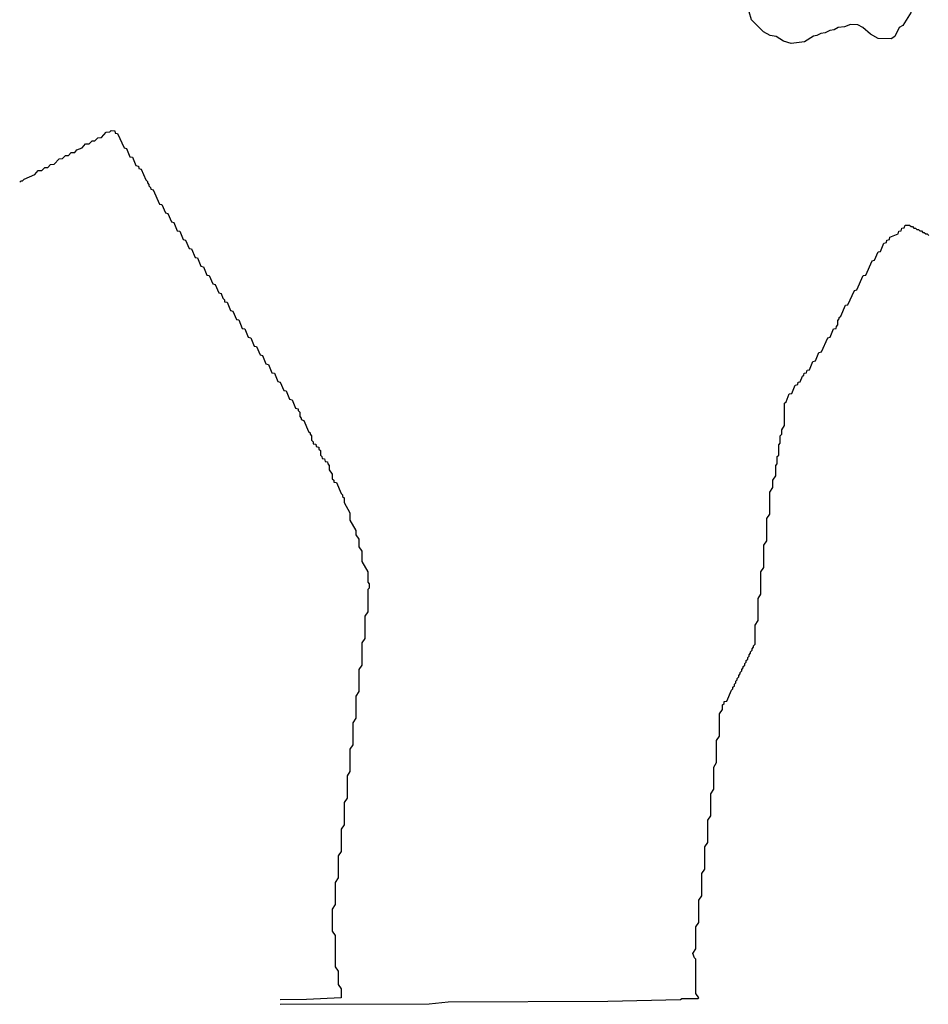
# Model space of a CAD drawing. Extents: x 2668140 to 2765664, y 823621 to 955240.
# Tile 9 of 256: x 2674926 to 2681072, y 859981 to 866639. Entities that reach past the tile are written whole.
import ezdxf

# ---------------------------------------------------------------- set-up
doc = ezdxf.new("R2010")
doc.units = 0

msp = doc.modelspace()

# ---------------------------------------------------------------- linework, layer by layer
at = {"layer": '0CON02XD'}
for points in [[(2680955, 866688.8), (2680900, 866600), (2680874.2, 866585), (2680845.9, 866524.1), (2680820.8, 866509.2), (2680732.5, 866512.5), (2680680.6, 866540.6), (2680628.8, 866585), (2680595, 866603.3), (2680545, 866606.9), (2680505, 866590), (2680462.5, 866585), (2680435, 866570), (2680405, 866565.8), (2680375, 866550), (2680345, 866545.7), (2680318.8, 866531.2), (2680295, 866527.1), (2680235, 866490), (2680145, 866478.8), (2680092.7, 866492.7), (2680042.5, 866525), (2680002.7, 866532.7), (2679957.1, 866557.1), (2679876.7, 866636.7), (2679860.8, 866690.8)], [(2674925.6, 865540.4), (2674935, 865550), (2674945, 865550), (2674955, 865560), (2675028.3, 865591.7), (2675051.7, 865618.3), (2675075, 865620), (2675095, 865640), (2675115, 865640), (2675135, 865660), (2675158.3, 865661.7), (2675191.7, 865698.3), (2675215, 865700), (2675235, 865720), (2675255, 865720), (2675275, 865740), (2675298.3, 865741.7), (2675311.7, 865758.3), (2675348.3, 865771.7), (2675371.7, 865798.3), (2675395, 865800), (2675415, 865820), (2675435, 865820), (2675455, 865840), (2675478.3, 865841.7), (2675511.7, 865878.3), (2675535, 865880), (2675545, 865890), (2675568.3, 865888.3), (2675571.7, 865871.7), (2675588.3, 865868.3), (2675631.7, 865771.7), (2675648.3, 865768.3), (2675671.7, 865711.7), (2675688.3, 865708.3), (2675711.7, 865651.7), (2675728.3, 865648.3), (2675731.7, 865631.7), (2675748.3, 865628.3), (2675780, 865555), (2675790, 865545), (2675790, 865535), (2675800, 865525), (2675800, 865515), (2675810, 865505), (2675811.7, 865491.7), (2675828.3, 865488.3), (2675871.7, 865391.7), (2675888.3, 865388.3), (2675911.7, 865331.7), (2675928.3, 865328.3), (2675951.7, 865271.7), (2675968.3, 865268.3), (2675991.7, 865211.7), (2676008.3, 865208.3), (2676031.7, 865151.7), (2676048.3, 865148.3), (2676071.7, 865091.7), (2676088.3, 865088.3), (2676111.7, 865031.7), (2676128.3, 865028.3), (2676151.7, 864971.7), (2676168.3, 864968.3), (2676191.7, 864911.7), (2676208.3, 864908.3), (2676231.7, 864851.7), (2676248.3, 864848.3), (2676271.7, 864791.7), (2676288.3, 864788.3), (2676300, 864755), (2676310, 864745), (2676311.7, 864731.7), (2676328.3, 864728.3), (2676351.7, 864671.7), (2676368.3, 864668.3), (2676391.7, 864611.7), (2676408.3, 864608.3), (2676431.7, 864551.7), (2676448.3, 864548.3), (2676471.7, 864491.7), (2676488.3, 864488.3), (2676511.7, 864431.7), (2676528.3, 864428.3), (2676551.7, 864371.7), (2676568.3, 864368.3), (2676591.7, 864311.7), (2676608.3, 864308.3), (2676631.7, 864251.7), (2676648.3, 864248.3), (2676671.7, 864191.7), (2676688.3, 864188.3), (2676711.7, 864131.7), (2676728.3, 864128.3), (2676751.7, 864071.7), (2676768.3, 864068.3), (2676791.7, 864011.7), (2676808.3, 864008.3), (2676810, 863995), (2676820, 863985), (2676820, 863955), (2676830, 863945), (2676830, 863935), (2676848.3, 863928.3), (2676880, 863855), (2676890, 863845), (2676890, 863835), (2676900, 863825), (2676900, 863795), (2676910, 863785), (2676911.7, 863771.7), (2676928.3, 863768.3), (2676931.7, 863751.7), (2676948.3, 863748.3), (2676950, 863735), (2676960, 863725), (2676960, 863695), (2676970, 863685), (2676971.7, 863671.7), (2676988.3, 863668.3), (2676991.7, 863651.7), (2677008.3, 863648.3), (2677010, 863635), (2677020, 863625), (2677020, 863595), (2677040, 863565), (2677040, 863535), (2677050, 863525), (2677051.7, 863511.7), (2677068.3, 863508.3), (2677100, 863435), (2677110, 863425), (2677110, 863415), (2677120, 863405), (2677120, 863375), (2677160, 863305), (2677160, 863255), (2677200, 863185), (2677200, 863155), (2677220, 863125), (2677220, 863075), (2677240, 863045), (2677240, 862975), (2677280, 862905), (2677280, 862835), (2677290, 862825), (2677290, 862795), (2677280, 862785), (2677280, 862635), (2677260, 862605), (2677260, 862455), (2677240, 862425), (2677240, 862275), (2677220, 862245), (2677220, 862095), (2677200, 862065), (2677200, 861915), (2677180, 861885), (2677180, 861735), (2677160, 861705), (2677160, 861555), (2677140, 861525), (2677140, 861375), (2677120, 861345), (2677120, 861195), (2677100, 861165), (2677100, 861015), (2677080, 860985), (2677080, 860835), (2677060, 860805), (2677060, 860655), (2677040, 860625), (2677040, 860475), (2677060, 860445), (2677060, 860235), (2677080, 860205), (2677080, 860115), (2677100, 860085), (2677100, 860025), (2676865, 860014), (2676687.2, 860011.7)], [(2676687.2, 859980.8), (2677695, 859983.8), (2677825, 859996.9), (2678905, 860002), (2679395, 860013.3), (2679405, 860020), (2679515, 860020), (2679520, 860025), (2679500, 860055), (2679500, 860285), (2679490, 860295), (2679480, 860325), (2679500, 860355), (2679500, 860505), (2679520, 860535), (2679520, 860685), (2679540, 860715), (2679540, 860865), (2679560, 860895), (2679560, 861045), (2679580, 861075), (2679580, 861225), (2679600, 861255), (2679600, 861405), (2679620, 861435), (2679620, 861585), (2679640, 861615), (2679640, 861765), (2679660, 861795), (2679660, 861945), (2679680, 861975), (2679680, 862005), (2679690, 862015), (2679691.7, 862028.3), (2679708.3, 862031.7), (2679740, 862105), (2679750, 862115), (2679750, 862125), (2679760, 862135), (2679760, 862145), (2679770, 862155), (2679770, 862165), (2679780, 862175), (2679780, 862185), (2679790, 862195), (2679790, 862205), (2679800, 862215), (2679800, 862225), (2679810, 862235), (2679810, 862245), (2679820, 862255), (2679820, 862265), (2679830, 862275), (2679830, 862285), (2679840, 862295), (2679840, 862305), (2679850, 862315), (2679850, 862325), (2679860, 862335), (2679860, 862345), (2679870, 862355), (2679870, 862365), (2679880, 862375), (2679880, 862385), (2679890, 862395), (2679890, 862405), (2679900, 862415), (2679900, 862545), (2679920, 862575), (2679920, 862725), (2679940, 862755), (2679940, 862905), (2679960, 862935), (2679960, 863085), (2679980, 863115), (2679980, 863265), (2680000, 863295), (2680000, 863445), (2680020, 863475), (2680020, 863525), (2680040, 863555), (2680040, 863625), (2680050, 863635), (2680050, 863685), (2680060, 863695), (2680060, 863765), (2680070, 863775), (2680070, 863825), (2680080, 863835), (2680080, 863865), (2680100, 863895), (2680100, 864045), (2680110, 864055), (2680131.7, 864108.3), (2680148.3, 864111.7), (2680171.7, 864168.3), (2680188.3, 864171.7), (2680191.7, 864188.3), (2680205, 864190), (2680221.7, 864228.3), (2680230, 864235), (2680231.7, 864248.3), (2680248.3, 864251.7), (2680251.7, 864268.3), (2680268.3, 864271.7), (2680291.7, 864328.3), (2680308.3, 864331.7), (2680331.7, 864388.3), (2680348.3, 864391.7), (2680391.7, 864488.3), (2680408.3, 864491.7), (2680431.7, 864548.3), (2680448.3, 864551.7), (2680450, 864565), (2680460, 864575), (2680460, 864605), (2680470, 864615), (2680470, 864625), (2680480, 864635), (2680511.7, 864708.3), (2680528.3, 864711.7), (2680571.7, 864808.3), (2680588.3, 864811.7), (2680631.7, 864908.3), (2680648.3, 864911.7), (2680691.7, 865008.3), (2680708.3, 865011.7), (2680731.7, 865068.3), (2680748.3, 865071.7), (2680771.7, 865128.3), (2680788.3, 865131.7), (2680791.7, 865148.3), (2680808.3, 865151.7), (2680811.7, 865168.3), (2680868.3, 865191.7), (2680871.7, 865208.3), (2680888.3, 865211.7), (2680891.7, 865228.3), (2680908.3, 865231.7), (2680915, 865250), (2680945, 865250), (2680955, 865240), (2680965, 865240), (2680975, 865230), (2680985, 865230), (2680995, 865220), (2681005, 865220), (2681015, 865210), (2681025, 865210), (2681035, 865200), (2681045, 865200), (2681055, 865190), (2681065, 865190), (2681075, 865180)]]:
    msp.add_lwpolyline(points, dxfattribs=at)

doc.saveas('drawing.dxf')
